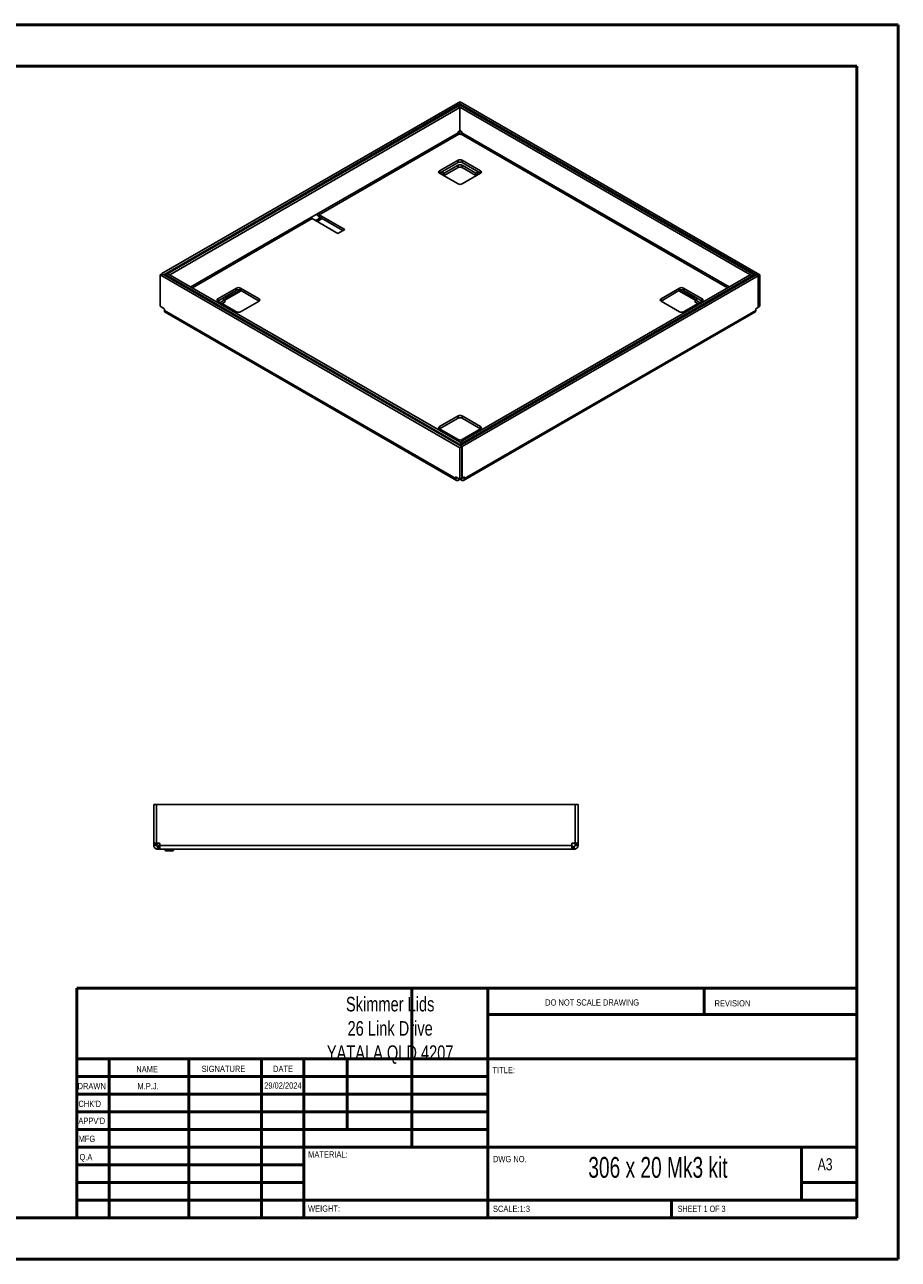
# Model space of a CAD drawing. Header units: millimetres. Extents: x 0 to 420, y 0 to 297.
# Tile 2 of 2: x 210 to 420, y 0 to 297. Entities that reach past the tile are written whole.
import ezdxf

# ---------------------------------------------------------------- set-up
doc = ezdxf.new("R2010")
doc.units = ezdxf.units.MM
doc.styles.add('SLDTEXTSTYLE0', font='TXT', dxfattribs={"width": 0.6875})
doc.styles.add('SLDTEXTSTYLE1', font='TXT', dxfattribs={"width": 0.75})

msp = doc.modelspace()

# ---------------------------------------------------------------- linework, layer by layer
at = {"color": 7, "linetype": 'Continuous', "lineweight": 50}
for p, q in [((0.38, 297.21), (420.38, 297.21)), ((420.38, 0.21), (420.38, 297.21)), ((10.38, 287.21), (410.38, 287.21)), ((410.38, 287.21), (410.38, 10.21)), ((222.88, 65.46), (410.08, 65.46)), ((222.88, 65.46), (222.88, 10.21)), ((303.48, 65.46), (303.48, 27.21)), ((321.68, 65.46), (321.68, 10.21)), ((373.68, 59.09), (373.68, 65.46)), ((410.08, 59.09), (321.68, 59.09)), ((410.08, 48.46), (222.88, 48.46)), ((230.68, 48.46), (230.68, 10.21)), ((249.87, 48.46), (249.87, 10.21)), ((267.28, 48.46), (267.28, 10.21)), ((277.48, 10.21), (277.48, 48.46)), ((287.88, 31.46), (287.88, 48.46)), ((321.68, 44.21), (222.88, 44.21)), ((321.68, 39.96), (222.88, 39.96)), ((321.68, 35.71), (222.88, 35.71)), ((321.68, 31.46), (222.88, 31.46)), ((277.48, 27.21), (222.88, 27.21)), ((277.48, 27.21), (410.08, 27.21)), ((397.08, 14.46), (397.08, 27.21)), ((277.48, 22.96), (222.88, 22.96)), ((277.48, 18.71), (222.88, 18.71)), ((410.08, 18.71), (397.08, 18.71)), ((222.88, 14.46), (410.38, 14.46)), ((365.88, 10.21), (365.88, 14.46)), ((10.38, 10.21), (410.38, 10.21)), ((0.38, 0.21), (420.38, 0.21))]:
    msp.add_line(p, q, dxfattribs=at)
at = {"color": 7, "linetype": 'Continuous', "lineweight": 25}
for p, q in [((314.54, 278.42), (243.38, 237.34)), ((315.01, 278.15), (243.86, 237.07)), ((314.54, 277.61), (244.8, 237.34)), ((315.01, 277.33), (245.27, 237.07)), ((315.01, 278.15), (314.54, 278.42)), ((315.01, 277.33), (314.54, 277.61)), ((315.05, 278.69), (314.58, 278.42)), ((314.58, 278.4), (314.58, 278.42)), ((386.66, 236.81), (314.58, 278.42)), ((315.05, 277.87), (314.58, 277.6)), ((314.58, 277.59), (314.58, 277.6)), ((385.24, 236.81), (314.58, 277.6)), ((315.01, 277.85), (315.01, 278.15)), ((315.01, 271.81), (315.01, 277.33)), ((387.13, 237.08), (315.05, 278.69)), ((385.71, 237.08), (315.05, 277.87)), ((314.57, 271.24), (280.97, 251.84)), ((281.16, 251.51), (314.75, 270.91)), ((314.57, 271.24), (314.57, 271.28)), ((314.79, 270.89), (314.75, 270.91)), ((314.8, 271.69), (315.01, 271.81)), ((315.25, 271.69), (315.01, 271.82)), ((315.01, 270.83), (315.01, 271.81)), ((315.3, 270.91), (315.26, 270.89)), ((315.3, 270.91), (379.36, 233.93)), ((315.48, 271.24), (315.48, 271.28)), ((379.74, 234.15), (315.48, 271.24)), ((314.55, 264.62), (310.08, 262.03)), ((314.55, 264.62), (314.55, 264.07)), ((319.98, 262.03), (315.5, 264.62)), ((315.5, 264.62), (315.5, 264.07)), ((310.08, 261.49), (314.55, 264.07)), ((310.08, 262.03), (310.08, 261.49)), ((310.08, 261.49), (314.55, 258.9)), ((310.78, 261.43), (310.48, 261.26)), ((311.25, 261.49), (310.66, 261.83)), ((310.77, 261.29), (310.78, 261.43)), ((314.55, 263.39), (311.25, 261.49)), ((314.55, 262.85), (311.25, 260.94)), ((311.25, 261.49), (311.25, 260.94)), ((314.55, 262.85), (314.55, 263.39)), ((315.5, 264.07), (319.98, 261.49)), ((318.8, 261.49), (315.5, 263.39)), ((315.5, 263.39), (315.5, 262.85)), ((318.8, 260.94), (315.5, 262.85)), ((315.5, 258.9), (319.98, 261.49)), ((319.39, 261.83), (318.8, 261.49)), ((318.8, 260.94), (318.8, 261.49)), ((319.28, 261.43), (319.28, 261.29)), ((319.57, 261.26), (319.28, 261.43)), ((319.98, 262.03), (319.98, 261.49)), ((310.76, 261.23), (311.25, 260.94)), ((318.8, 260.94), (319.3, 261.23)), ((279.32, 250.89), (250.31, 234.15)), ((250.69, 233.93), (279.51, 250.56)), ((280.97, 251.84), (279.32, 250.89)), ((279.51, 250.56), (285.68, 247)), ((281.49, 250.78), (280.31, 250.1)), ((280.68, 249.88), (281.86, 250.56)), ((287.33, 247.95), (281.16, 251.51)), ((281.16, 251.51), (281.16, 250.97)), ((286.86, 247.68), (281.16, 250.97)), ((285.68, 247), (287.33, 247.95)), ((242.92, 237.05), (243.4, 237.32)), ((242.92, 237.05), (315, 195.44)), ((242.92, 229.48), (242.92, 237.05)), ((243.86, 237.07), (243.38, 237.34)), ((243.38, 237.34), (243.38, 237.32)), ((243.4, 237.32), (315.47, 195.71)), ((243.86, 237.06), (243.86, 237.07)), ((244.34, 237.05), (244.81, 237.32)), ((244.34, 237.05), (315, 196.26)), ((244.34, 236.78), (244.34, 237.05)), ((245.27, 237.07), (244.8, 237.34)), ((244.8, 237.34), (244.8, 237.32)), ((244.81, 237.32), (315.47, 196.53)), ((245.27, 237.06), (245.27, 237.07)), ((315.04, 195.98), (386.2, 237.06)), ((315.04, 196.8), (384.78, 237.06)), ((315.51, 195.71), (386.67, 236.79)), ((315.51, 196.52), (385.25, 236.79)), ((384.78, 237.06), (385.25, 236.79)), ((385.71, 237.08), (385.24, 236.81)), ((385.24, 236.79), (385.24, 236.81)), ((385.25, 236.51), (385.25, 236.79)), ((385.71, 236.78), (385.71, 237.08)), ((386.2, 237.06), (386.67, 236.79)), ((387.13, 237.08), (386.66, 236.81)), ((386.66, 236.79), (386.66, 236.81)), ((386.67, 236.79), (386.67, 229.22)), ((387.13, 229.51), (387.13, 237.08)), ((261.29, 233.87), (256.81, 231.28)), ((256.81, 230.74), (261.29, 233.32)), ((258.41, 231.65), (258.42, 231.67)), ((258.73, 231.07), (262.43, 233.2)), ((262.15, 233.36), (258.94, 231.5)), ((261.29, 233.87), (261.29, 233.32)), ((266.71, 231.28), (262.23, 233.87)), ((262.23, 233.87), (262.23, 233.32)), ((262.23, 233.32), (266.71, 230.74)), ((367.82, 233.87), (363.34, 231.28)), ((363.34, 230.74), (367.82, 233.32)), ((367.62, 233.2), (371.32, 231.07)), ((367.82, 233.87), (367.82, 233.32)), ((371.12, 231.5), (367.9, 233.36)), ((373.24, 231.28), (368.77, 233.87)), ((368.77, 233.87), (368.77, 233.32)), ((368.77, 233.32), (373.24, 230.74)), ((243.83, 228.96), (242.92, 229.48)), ((243.95, 228.44), (243.95, 228.76)), ((256.81, 231.28), (256.81, 230.74)), ((256.81, 230.74), (261.29, 228.15)), ((258.46, 231.01), (257.4, 230.4)), ((257.87, 231.35), (258.46, 231.01)), ((258.46, 230.46), (257.87, 230.12)), ((258.15, 231.51), (258.15, 231.19)), ((258.27, 231.58), (258.27, 231.12)), ((258.92, 231.36), (258.41, 231.65)), ((258.46, 230.46), (258.46, 231.01)), ((258.94, 231.5), (258.92, 231.36)), ((262.23, 228.15), (266.71, 230.74)), ((266.71, 231.28), (266.71, 230.74)), ((363.34, 231.28), (363.34, 230.74)), ((363.34, 230.74), (367.82, 228.15)), ((368.77, 228.15), (373.24, 230.74)), ((371.14, 231.36), (371.12, 231.5)), ((371.65, 231.65), (371.14, 231.36)), ((371.59, 231.01), (372.18, 231.35)), ((372.65, 230.4), (371.59, 231.01)), ((371.59, 231.01), (371.59, 230.46)), ((372.18, 230.12), (371.59, 230.46)), ((371.78, 231.58), (371.78, 231.12)), ((371.9, 231.51), (371.9, 231.19)), ((373.24, 231.28), (373.24, 230.74)), ((386.1, 228.44), (386.1, 228.76)), ((386.22, 228.96), (386.67, 229.22)), ((387.13, 229.51), (386.67, 229.25)), ((243.95, 228.44), (313.98, 188.02)), ((244.14, 228.02), (314.17, 187.59)), ((315.88, 187.59), (385.91, 228.02)), ((386.1, 228.44), (316.07, 188.02)), ((314.55, 203.11), (310.08, 200.53)), ((310.08, 199.99), (314.55, 202.57)), ((314.55, 203.11), (314.55, 202.57)), ((319.98, 200.53), (315.5, 203.11)), ((315.5, 203.11), (315.5, 202.57)), ((315.5, 202.57), (319.98, 199.99)), ((310.08, 200.53), (310.08, 199.99)), ((310.08, 199.99), (314.55, 197.4)), ((315.5, 197.4), (319.98, 199.99)), ((319.98, 200.53), (319.98, 199.99)), ((315, 196.26), (315.47, 196.53)), ((315, 195.99), (315, 196.26)), ((315.04, 196.8), (315.51, 196.52)), ((315.04, 196.78), (315.04, 196.8)), ((315.47, 196.23), (315.47, 196.53)), ((315.51, 196.25), (315.51, 196.52)), ((315, 195.44), (315.47, 195.71)), ((315, 187.87), (315, 195.44)), ((315.04, 195.98), (315.51, 195.71)), ((315.04, 195.97), (315.04, 195.98)), ((315.47, 188.15), (315.47, 195.71)), ((315.51, 195.71), (315.51, 188.14)), ((313.98, 188.33), (314.09, 188.4)), ((313.98, 188.02), (313.98, 188.33)), ((313.98, 188.02), (314.37, 188.24)), ((314.09, 188.4), (315, 187.87)), ((314.64, 187.64), (314.64, 188.09)), ((314.91, 187.79), (314.64, 187.64)), ((314.91, 187.79), (314.91, 187.93)), ((315, 187.87), (315.47, 188.15)), ((315.14, 187.79), (315.14, 187.96)), ((315.41, 187.64), (315.14, 187.79)), ((315.41, 187.64), (315.41, 188.11)), ((315.51, 188.14), (315.47, 188.16)), ((315.51, 188.14), (315.96, 188.4)), ((316.07, 188.02), (315.69, 188.24)), ((316.07, 188.33), (315.96, 188.4)), ((316.07, 188.33), (316.07, 188.02)), ((241.39, 109.61), (242.05, 109.61)), ((241.39, 100.34), (241.39, 109.61)), ((242.05, 100.34), (242.05, 109.61)), ((242.07, 109.61), (242.07, 100.34)), ((242.07, 109.61), (342.7, 109.61)), ((342.7, 109.61), (342.7, 100.34)), ((342.72, 100.34), (342.72, 109.61)), ((343.39, 109.61), (342.72, 109.61)), ((343.39, 100.34), (343.39, 109.61)), ((241.39, 100.34), (242.05, 100.34)), ((241.39, 100.18), (241.39, 100.34)), ((241.39, 100.18), (242.05, 100.18)), ((241.39, 99.79), (241.39, 100.18)), ((241.39, 99.79), (242.05, 99.79)), ((242.05, 100.18), (242.05, 100.34)), ((242.05, 99.79), (242.05, 100.18)), ((242.07, 100.34), (242.7, 100.34)), ((242.32, 98.86), (242.32, 99.53)), ((242.7, 99.53), (242.32, 99.53)), ((242.7, 98.86), (242.32, 98.86)), ((242.7, 98.86), (242.7, 99.53)), ((242.87, 99.53), (242.7, 99.53)), ((242.87, 98.86), (242.7, 98.86)), ((242.87, 100.18), (242.87, 99.79)), ((341.9, 99.79), (242.87, 99.79)), ((341.9, 98.86), (242.87, 98.86)), ((244.09, 98.61), (244.19, 98.44)), ((244.09, 98.61), (244.29, 98.61)), ((244.14, 98.86), (244.14, 98.61)), ((244.19, 98.44), (244.36, 98.44)), ((244.36, 98.44), (244.29, 98.61)), ((244.29, 98.61), (244.32, 98.61)), ((244.32, 98.61), (244.32, 98.86)), ((244.36, 98.44), (244.59, 98.44)), ((244.52, 98.61), (244.59, 98.44)), ((244.52, 98.61), (245.75, 98.61)), ((244.56, 98.86), (244.56, 98.61)), ((244.59, 98.44), (245.68, 98.44)), ((245.68, 98.44), (245.75, 98.61)), ((245.68, 98.44), (245.92, 98.44)), ((245.72, 98.61), (245.72, 98.86)), ((245.99, 98.61), (245.92, 98.44)), ((245.92, 98.44), (246.09, 98.44)), ((245.95, 98.86), (245.95, 98.61)), ((245.95, 98.61), (245.99, 98.61)), ((245.99, 98.61), (246.19, 98.61)), ((246.09, 98.44), (246.19, 98.61)), ((246.14, 98.61), (246.14, 98.86)), ((341.9, 99.79), (341.9, 100.18)), ((342.07, 99.53), (341.9, 99.53)), ((342.07, 98.86), (341.9, 98.86)), ((342.07, 100.34), (342.7, 100.34)), ((342.07, 98.86), (342.07, 99.53)), ((342.45, 99.53), (342.07, 99.53)), ((342.45, 98.86), (342.07, 98.86)), ((342.45, 98.86), (342.45, 99.53)), ((343.39, 100.34), (342.72, 100.34)), ((342.72, 100.18), (342.72, 100.34)), ((343.39, 100.18), (342.72, 100.18)), ((342.72, 99.79), (342.72, 100.18)), ((343.39, 99.79), (342.72, 99.79)), ((343.39, 100.18), (343.39, 100.34)), ((343.39, 99.79), (343.39, 100.18))]:
    msp.add_line(p, q, dxfattribs=at)
at = {"color": 7, "linetype": 'Continuous', "lineweight": 25, "flags": 128}
for points in [[(310.77, 261.29), (310.74, 261.18), (310.71, 261.12)], [(319.34, 261.12), (319.31, 261.18), (319.28, 261.29)], [(259.05, 232.03), (258.98, 231.77), (258.94, 231.5)], [(371.12, 231.5), (371.07, 231.77), (371, 232.03)], [(258.27, 231.12), (258.38, 231.06), (258.49, 231.03), (258.59, 231.03), (258.69, 231.05), (258.77, 231.09), (258.83, 231.16), (258.88, 231.25), (258.92, 231.36)], [(371.14, 231.36), (371.17, 231.25), (371.22, 231.16), (371.28, 231.09), (371.36, 231.05), (371.46, 231.03), (371.56, 231.03), (371.67, 231.06), (371.78, 231.12)]]:
    msp.add_lwpolyline(points, dxfattribs=at)
at = {"color": 7, "linetype": 'Continuous', "lineweight": 25}
for centre, radius, start, end in [((315.08, 271.25), 0.512, 122.6055, 177.3945), ((315.03, 271.35), 0.512, 242.6097, 297.3903), ((314.97, 271.25), 0.512, 2.6055, 57.3945), ((315.03, 263.71), 1.02, 62.6097, 117.3903), ((310.18, 261.76), 0.291, 110.7834, 249.2166), ((309.86, 261.37), 0.918, 3.8684, 30.8081), ((315.03, 263.16), 1.02, 62.6097, 117.3903), ((315.03, 262.48), 1.02, 62.6097, 117.3903), ((315.03, 261.94), 1.02, 62.6097, 117.3903), ((320.19, 261.37), 0.918, 149.1919, 176.1316), ((319.87, 261.76), 0.291, 290.7834, 69.2166), ((315.03, 259.81), 1.02, 242.6097, 297.3903), ((279.73, 250.91), 0.41, 182.6055, 237.3945), ((281.93, 252.17), 1.43, 202.2599, 237.3589), ((281.38, 251.86), 0.41, 182.6055, 237.3945), ((261.76, 232.96), 1.02, 62.6097, 117.3903), ((261.76, 232.41), 1.02, 62.6097, 117.3903), ((368.29, 232.96), 1.02, 62.6097, 117.3903), ((368.29, 232.41), 1.02, 62.6097, 117.3903), ((243.69, 228.74), 0.256, 2.6055, 57.3945), ((256.91, 231.01), 0.291, 110.7834, 249.2166), ((258.36, 231.73), 0.0931, 276.6945, 302.4073), ((266.6, 231.01), 0.291, 290.7834, 69.2166), ((363.45, 231.01), 0.291, 110.7834, 249.2166), ((371.7, 231.73), 0.0931, 237.5927, 263.3055), ((373.14, 231.01), 0.291, 290.7834, 69.2166), ((386.36, 228.74), 0.256, 122.6055, 177.3945), ((261.76, 229.06), 1.02, 242.6097, 297.3903), ((368.29, 229.06), 1.02, 242.6097, 297.3903), ((315.03, 202.21), 1.02, 62.6097, 117.3903), ((315.03, 201.66), 1.02, 62.6097, 117.3903), ((310.18, 200.26), 0.291, 110.7834, 249.2166), ((319.87, 200.26), 0.291, 290.7834, 69.2166), ((315.03, 198.31), 1.02, 242.6097, 297.3903), ((314.05, 188.34), 0.0728, 50.7967, 189.214), ((315.03, 187.57), 0.256, 62.6097, 117.3903), ((316, 188.34), 0.0728, 350.786, 129.2033), ((243.14, 100.53), 1, 190.5812, 254.1659), ((242.7, 100.18), 0.167, 0, 90), ((342.07, 100.18), 0.167, 90, 180)]:
    msp.add_arc(centre, radius, start, end, dxfattribs=at)
for points in [[(314.75, 270.91), (314.73, 270.93), (314.68, 270.96), (314.62, 271.05), (314.57, 271.15), (314.57, 271.21), (314.57, 271.24)], [(315.48, 271.24), (315.48, 271.21), (315.48, 271.15), (315.43, 271.05), (315.37, 270.96), (315.32, 270.93), (315.3, 270.91)], [(313.98, 188.02), (313.99, 187.92), (314.01, 187.74), (314.16, 187.57), (314.38, 187.52), (314.55, 187.6), (314.64, 187.64)], [(315.41, 187.64), (315.5, 187.6), (315.67, 187.52), (315.89, 187.57), (316.04, 187.74), (316.06, 187.92), (316.07, 188.02)], [(241.39, 99.79), (241.4, 99.67), (241.43, 99.43), (241.64, 99.12), (241.95, 98.9), (242.2, 98.87), (242.32, 98.86)], [(242.05, 99.79), (242.06, 99.76), (242.07, 99.69), (242.13, 99.6), (242.22, 99.54), (242.29, 99.53), (242.32, 99.53)], [(242.87, 98.86), (242.87, 98.87), (242.87, 98.9), (242.87, 99.12), (242.87, 99.43), (242.87, 99.67), (242.87, 99.79)], [(341.9, 99.79), (341.9, 99.67), (341.9, 99.43), (341.9, 99.12), (341.9, 98.9), (341.9, 98.87), (341.9, 98.86)], [(342.45, 98.86), (342.58, 98.87), (342.82, 98.9), (343.13, 99.12), (343.34, 99.43), (343.37, 99.67), (343.39, 99.79)], [(342.45, 99.53), (342.49, 99.53), (342.56, 99.54), (342.65, 99.6), (342.71, 99.69), (342.72, 99.76), (342.72, 99.79)]]:
    msp.add_open_spline(points, degree=3, dxfattribs=at)
for points, knots in [([(371.63, 231.67), (371.63, 231.67), (371.63, 231.66), (371.64, 231.65), (371.65, 231.65)], [0, 0, 0, 0, 0.462747, 1, 1, 1, 1]), ([(244.14, 228.02), (244.14, 228.02), (244.07, 228.03), (243.98, 228.17), (243.96, 228.35), (243.95, 228.44)], [0, 0, 0, 0, 0.000102, 0.500051, 1, 1, 1, 1]), ([(386.1, 228.44), (386.09, 228.35), (386.07, 228.17), (385.98, 228.03), (385.91, 228.02), (385.91, 228.02)], [0, 0, 0, 0, 0.499949, 0.999898, 1, 1, 1, 1])]:
    msp.add_open_spline(points, degree=3, knots=knots, dxfattribs=at)

# ---------------------------------------------------------------- texts
at = {"color": 7, "linetype": 'Continuous', "lineweight": 0}
for s, insert, char_height, attachment_point, style in [('Skimmer Lids^J26 Link Drive^JYATALA QLD 4207', (298.23, 63.35), 3.5, 2, 'SLDTEXTSTYLE1'), ('DO NOT SCALE DRAWING', (335.49, 62.75), 1.5, 1, 'SLDTEXTSTYLE1'), ('REVISION', (376.21, 62.55), 1.5, 1, 'SLDTEXTSTYLE1'), ('NAME', (237.2, 46.72), 1.5, 1, 'SLDTEXTSTYLE1'), ('SIGNATURE', (252.91, 46.78), 1.5, 1, 'SLDTEXTSTYLE1'), ('DATE', (270.09, 46.79), 1.5, 1, 'SLDTEXTSTYLE1'), ('TITLE:', (322.84, 46.49), 1.5, 1, 'SLDTEXTSTYLE1'), ('DRAWN', (223.09, 42.64), 1.5, 1, 'SLDTEXTSTYLE1'), ('M.P.J.', (240.04, 42.6), 1.499, 2, 'SLDTEXTSTYLE1'), ('29/02/2024', (272.45, 42.77), 1.499, 2, 'SLDTEXTSTYLE1'), ("CHK'D", (223.29, 38.37), 1.5, 1, 'SLDTEXTSTYLE1'), ("APPV'D", (223.28, 34.28), 1.5, 1, 'SLDTEXTSTYLE1'), ('MFG', (223.33, 29.95), 1.5, 1, 'SLDTEXTSTYLE1'), ('Q.A', (223.55, 25.56), 1.5, 1, 'SLDTEXTSTYLE1'), ('MATERIAL:', (278.52, 26.2), 1.5, 1, 'SLDTEXTSTYLE1'), ('DWG NO.', (322.95, 25.08), 1.5, 1, 'SLDTEXTSTYLE1'), ('306 x 20 Mk3 kit', (362.6, 24.83), 5, 2, 'SLDTEXTSTYLE0'), ('A3', (401, 24.52), 2.91, 1, 'SLDTEXTSTYLE1'), ('WEIGHT:', (278.5, 13.16), 1.499, 1, 'SLDTEXTSTYLE1'), ('SCALE:1:3', (322.95, 13.11), 1.5, 1, 'SLDTEXTSTYLE1'), ('SHEET 1 OF 3', (367.36, 13.11), 1.5, 1, 'SLDTEXTSTYLE0')]:
    msp.add_mtext(s, dxfattribs=dict(at, insert=insert, char_height=char_height, attachment_point=attachment_point, style=style))

doc.saveas('drawing.dxf')
